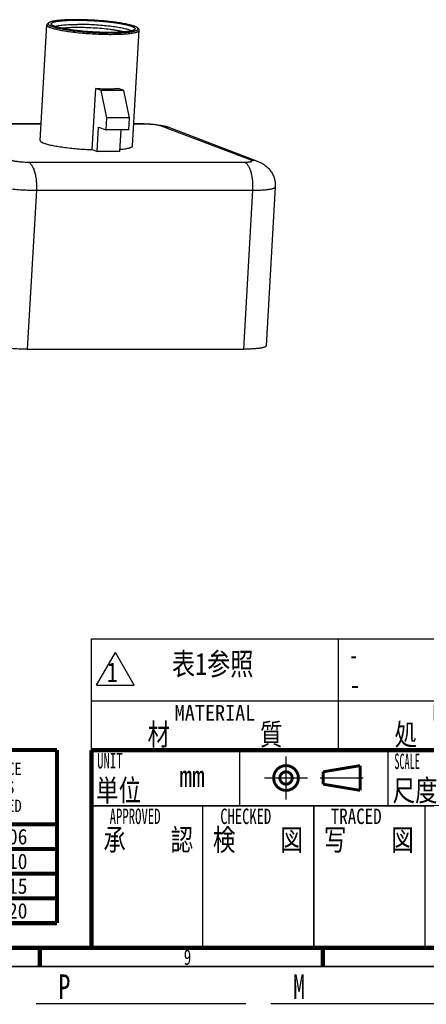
# Model space of a CAD drawing. Header units: millimetres. Extents: x 11 to 601, y 29 to 435.
# Tile 5 of 11: x 394 to 460, y 33 to 192. Entities that reach past the tile are written whole.
import ezdxf

# ---------------------------------------------------------------- set-up
doc = ezdxf.new("R2010")
doc.units = ezdxf.units.MM
doc.header["$LTSCALE"] = 32.67
doc.linetypes.add('CENTER', pattern=[0.6, 0.375, -0.075, 0.075, -0.075])
doc.layers.get('0').update_dxf_attribs({"linetype": 'CONTINUOUS'})
doc.layers.add('DEFAULT_1', color=7, linetype='CENTER')
doc.styles.get("Standard").update_dxf_attribs({"font": 'txt', "width": 0.8})
doc.styles.add('TEXTSTYLE_10', font='txt', dxfattribs={"width": 0.605884})
doc.styles.add('TEXTSTYLE_11', font='txt', dxfattribs={"width": 0.484707})
doc.styles.add('TEXTSTYLE_13', font='txt', dxfattribs={"width": 0.692437})
doc.styles.add('TEXTSTYLE_17', font='txt', dxfattribs={"width": 0.96})
doc.styles.add('TEXTSTYLE_18', font='txt', dxfattribs={"width": 0.6})
doc.styles.add('TEXTSTYLE_2', font='txt', dxfattribs={"width": 0.714})
doc.styles.add('TEXTSTYLE_22', font='txt', dxfattribs={"width": 0.725597})
doc.styles.add('TEXTSTYLE_23', font='txt', dxfattribs={"width": 0.702378})
doc.styles.add('TEXTSTYLE_24', font='txt', dxfattribs={"width": 0.851808})
doc.styles.add('TEXTSTYLE_25', font='txt', dxfattribs={"width": 0.848317})
doc.styles.add('TEXTSTYLE_26', font='txt', dxfattribs={"width": 0.928594})
doc.styles.add('TEXTSTYLE_27', font='txt', dxfattribs={"width": 0.968264})
doc.styles.add('TEXTSTYLE_5', font='txt', dxfattribs={"width": 0.714286})
doc.styles.add('TEXTSTYLE_7', font='txt', dxfattribs={"width": 0.857187})
doc.styles.add('TEXTSTYLE_8', font='txt', dxfattribs={"width": 0.8})
doc.styles.add('TEXTSTYLE_9', font='txt', dxfattribs={"width": 0.807843})

# ---------------------------------------------------------------- blocks, each defined once
blk = doc.blocks.new('TOL_13BE_BL3', base_point=(383, 60.01))
at = {"color": 7, "linetype": 'CONTINUOUS'}
for points, const_width in [([(365.6, 74.01), (400.4, 74.01)], 0.66), ([(365.6, 74.01), (365.6, 46.01)], 0.66), ([(383.7, 74.01), (383.7, 46.01)], 0.66), ([(400.4, 74.01), (400.4, 46.01)], 0.66), ([(365.6, 62.01), (400.4, 62.01)], 0.66), ([(375.79, 60.01), (377.25, 60.91)], 0.424), ([(387.4, 60.96), (387.4, 59.06)], 0.424), ([(375.79, 60.01), (377.25, 59.11)], 0.424), ([(386.67, 60.01), (388.13, 60.01)], 0.424), ([(365.6, 58.01), (400.4, 58.01)], 0.66), ([(371.68, 56.51), (373.38, 57.22)], 0.424), ([(375.77, 56.47), (377.47, 57.18)], 0.424), ([(386.55, 58.65), (388.25, 58.65)], 0.424), ([(371.68, 56.51), (373.38, 55.8)], 0.424), ([(375.77, 56.47), (377.47, 55.77)], 0.424), ([(386.67, 56.01), (388.13, 56.01)], 0.424), ([(387.4, 56.96), (387.4, 55.06)], 0.424), ([(365.6, 54.01), (400.4, 54.01)], 0.66), ([(371.68, 55.32), (373.37, 55.32)], 0.424), ([(371.68, 54.96), (373.37, 54.96)], 0.424), ([(375.77, 55.29), (377.46, 55.29)], 0.424), ([(375.77, 54.93), (377.46, 54.93)], 0.424), ([(386.55, 54.65), (388.25, 54.65)], 0.424), ([(371.94, 52.01), (373.4, 52.91)], 0.424), ([(375.77, 52.47), (377.47, 53.18)], 0.424), ([(375.77, 52.47), (377.47, 51.77)], 0.424), ([(387.4, 52.96), (387.4, 51.06)], 0.424), ([(371.94, 52.01), (373.4, 51.11)], 0.424), ([(375.77, 51.29), (377.46, 51.29)], 0.424), ([(375.77, 50.93), (377.46, 50.93)], 0.424), ([(386.67, 52.01), (388.13, 52.01)], 0.424), ([(365.6, 50.01), (400.4, 50.01)], 0.66), ([(375.77, 48.47), (377.47, 49.18)], 0.424), ([(386.55, 50.65), (388.25, 50.65)], 0.424), ([(371.94, 48.01), (373.4, 48.91)], 0.424), ([(371.94, 48.01), (373.4, 47.11)], 0.424), ([(375.77, 48.47), (377.47, 47.77)], 0.424), ([(386.67, 48.01), (388.13, 48.01)], 0.424), ([(387.4, 48.96), (387.4, 47.06)], 0.424), ([(365.6, 46.01), (400.4, 46.01)], 0.66), ([(375.77, 47.29), (377.46, 47.29)], 0.424), ([(375.77, 46.93), (377.46, 46.93)], 0.424), ([(386.55, 46.65), (388.25, 46.65)], 0.424)]:
    blk.add_lwpolyline(points, dxfattribs=dict(at, const_width=const_width))
at = {"color": 7, "linetype": 'CONTINUOUS', "oblique": 0}
for s, height, style, width, p in [('13', 3.2, 'TEXTSTYLE_7', 0.857143, (365.66, 70.01)), ('TOLERANCE', 2, 'TEXTSTYLE_24', 0.851808, (384.27, 70)), ('DIMENSIONS ', 2.2, 'TEXTSTYLE_22', 0.725597, (366.09, 66.8)), ('  UNLESS', 2, 'TEXTSTYLE_25', 0.848317, (384.27, 67)), ('RANGE', 2.2, 'TEXTSTYLE_23', 0.702378, (366.09, 63.5)), ('SPECIFIED', 2, 'TEXTSTYLE_24', 0.851808, (384.27, 64)), ('        1', 2, 'TEXTSTYLE_27', 0.968264, (365.69, 59.01)), ('0.06', 2.5, 'TEXTSTYLE_26', 0.928594, (389.31, 58.76)), ('  1 X   6', 2, 'TEXTSTYLE_27', 0.968264, (365.69, 55.01)), ('0.10', 2.5, 'TEXTSTYLE_26', 0.928594, (389.31, 54.76)), ('  6 X  18', 2, 'TEXTSTYLE_27', 0.968264, (365.69, 51.01)), ('0.15', 2.5, 'TEXTSTYLE_26', 0.928594, (389.31, 50.76)), (' 18 X  50', 2, 'TEXTSTYLE_27', 0.968264, (365.69, 47.01)), ('0.20', 2.5, 'TEXTSTYLE_26', 0.928594, (389.31, 46.76))]:
    blk.add_text(s, height=height, dxfattribs=dict(at, style=style, width=width)).set_placement(p)
blk = doc.blocks.new('HENKOU1_BL9', base_point=(409.87, 87.18))
at = {"color": 7, "linetype": 'CONTINUOUS'}
for p, q in [((406.83, 84.54), (409.87, 89.82)), ((412.91, 84.54), (409.87, 89.82)), ((406.83, 84.54), (412.91, 84.54))]:
    blk.add_line(p, q, dxfattribs=at)
at = {"color": 7, "linetype": 'CONTINUOUS', "width": 0.8}
blk.add_text('1', height=3.2, dxfattribs=at).set_placement((408.5, 85.02))

msp = doc.modelspace()

# ---------------------------------------------------------------- linework, layer by layer
at = {"color": 7, "linetype": 'CONTINUOUS'}
for p, q in [((397.6873, 172.6548), (398.7668, 191.3504)), ((399.0537, 191.667), (398.8447, 191.4843)), ((412.6624, 171.7902), (413.7419, 190.4858)), ((413.4933, 190.8333), (413.6799, 190.6277)), ((406.1172, 171.1623), (406.6883, 181.0542)), ((407.5634, 180.721), (406.6883, 181.0542)), ((408.4905, 176.3243), (407.5634, 180.721)), ((411.2476, 180.721), (407.5634, 180.721)), ((411.2476, 180.721), (410.3726, 181.0542)), ((412.1748, 176.3243), (411.2476, 180.721)), ((397.8427, 175.3457), (379.3569, 175.3457)), ((408.3763, 174.3459), (408.4905, 176.3243)), ((412.1748, 176.3243), (408.4905, 176.3243)), ((412.0605, 174.3459), (412.1748, 176.3243)), ((414.3572, 175.3457), (412.8677, 175.3457)), ((406.9152, 170.8585), (407.1436, 174.8152)), ((407.1436, 174.8152), (408.3763, 174.3459)), ((412.0605, 174.3459), (408.3763, 174.3459)), ((410.5994, 170.8585), (410.8008, 174.3459)), ((433.0309, 169.2173), (418.3931, 174.7906)), ((406.1172, 171.1623), (406.9152, 170.8585)), ((410.5994, 170.8585), (406.9152, 170.8585)), ((435.7555, 165.1332), (434.2705, 139.4144)), ((395.5914, 138.8802), (430.5918, 138.8802)), ((405.9998, 74), (405.9998, 92)), ((405.9998, 92), (580.9998, 92)), ((445.9998, 74), (445.9998, 92)), ((405.9998, 82), (580.9998, 82)), ((405.9998, 74), (580.9998, 74)), ((453.9998, 74), (477.9998, 74)), ((453.9998, 74), (453.9998, 65)), ((453.9998, 65), (477.9998, 65)), ((459.9998, 65), (477.9998, 65)), ((459.9998, 65), (459.9998, 42)), ((459.9998, 42), (477.9998, 42))]:
    msp.add_line(p, q, dxfattribs=at)
at = {"color": 9, "linetype": 'CONTINUOUS'}
for p, q in [((397.8402, 175.3025), (379.5854, 175.3025)), ((414.5857, 175.3025), (412.8652, 175.3025)), ((431.8361, 169.4358), (417.1982, 175.0091)), ((395.7641, 169.1425), (430.7644, 169.1425)), ((397.0764, 164.5991), (395.5914, 138.8802)), ((397.0764, 164.5991), (432.0767, 164.5991)), ((432.0767, 164.5991), (430.5918, 138.8802))]:
    msp.add_line(p, q, dxfattribs=at)
at = {"color": 7, "linetype": 'CONTINUOUS'}
for points, const_width in [([(580.9997, 74), (405.9998, 74)], 0.7), ([(405.9998, 74), (405.9998, 42)], 0.7), ([(429.9998, 74), (429.9998, 65)], 0.2333), ([(453.9998, 74), (453.9998, 65)], 0.2333), ([(443.4998, 70.5), (449.4998, 71.5)], 0.4667), ([(449.4998, 71.5), (449.4998, 67.5)], 0.4667), ([(443.4998, 68.5), (443.4998, 70.5)], 0.4667), ([(449.4998, 67.5), (443.4998, 68.5)], 0.4667), ([(477.9998, 65), (405.9998, 65)], 0.2333), ([(423.9998, 42), (423.9998, 65)], 0.2333), ([(441.9998, 42), (441.9998, 65)], 0.2333), ([(459.9998, 42), (459.9998, 65)], 0.2333), ([(31, 42), (580.9997, 42)], 0.7), ([(397.6433, 42), (397.6433, 39)], 0.7), ([(443.4733, 42), (443.4733, 39)], 0.7), ([(355.9999, 39), (583.9997, 39)], 0.2333), ([(397, 33), (431, 33)], 0.2333), ([(435, 33), (469, 33)], 0.2333)]:
    msp.add_lwpolyline(points, dxfattribs=dict(at, const_width=const_width))
at = {"color": 7, "linetype": 'CONTINUOUS', "const_width": 0.4667}
for points in [[(435.4998, 69.5, 1), (439.4998, 69.5, 1)], [(436.4998, 69.5, 1), (438.4998, 69.5, 1)]]:
    msp.add_lwpolyline(points, format="xyb", close=True, dxfattribs=at)
at = {"color": 9, "linetype": 'CONTINUOUS'}
for centre in [(417.2023, 171.6561), (431.8402, 166.0828)]:
    msp.add_arc(centre, 3.353, 69.199531, 90.070831, dxfattribs=at)
at = {"color": 7, "linetype": 'CONTINUOUS'}
for points, knots in [([(398.7668, 191.3504), (398.7658, 191.3331), (398.7711, 191.2957), (398.7991, 191.2417), (398.8456, 191.1881), (398.8971, 191.1452), (398.9469, 191.1104), (399.0073, 191.0725), (399.0947, 191.0254), (399.214, 190.9704), (399.3003, 190.9356), (399.3464, 190.9181)], [0, 0, 0, 0, 0.06877171, 0.1461098, 0.2381519, 0.34849408, 0.41120087, 0.47912492, 0.63098214, 0.80458868, 1, 1, 1, 1]), ([(398.8447, 191.4843), (398.8331, 191.4742), (398.8124, 191.4538), (398.7878, 191.4203), (398.772, 191.3859), (398.7675, 191.362), (398.7668, 191.3504)], [0, 0, 0, 0, 0.28987999, 0.54720472, 0.78020166, 1, 1, 1, 1]), ([(399.0537, 191.667), (399.0426, 191.6573), (399.0226, 191.6377), (398.9988, 191.6055), (398.9834, 191.5724), (398.9765, 191.5384), (398.9786, 191.5039), (398.9893, 191.4693), (399.0084, 191.4346), (399.0473, 191.3851), (399.119, 191.3238), (399.2314, 191.2535), (399.3754, 191.1824), (399.4832, 191.1383), (399.542, 191.1159)], [0, 0, 0, 0, 0.04974734, 0.09396322, 0.13401752, 0.17176149, 0.20939833, 0.24915039, 0.29290914, 0.34209159, 0.46018667, 0.60818176, 0.7879442, 1, 1, 1, 1]), ([(412.9895, 191.1159), (412.9069, 191.1474), (412.7268, 191.209), (412.4337, 191.2945), (412.1001, 191.379), (411.728, 191.4619), (411.3199, 191.5426), (410.7127, 191.6499), (409.885, 191.773), (408.8249, 191.9003), (407.6973, 192.0077), (406.5322, 192.0922), (405.36, 192.1517), (404.2118, 192.1845), (403.1176, 192.19), (402.1063, 192.1679), (401.328, 192.1261), (400.7671, 192.0775), (400.3986, 192.0363), (400.0688, 191.9891), (399.7797, 191.9364), (399.5332, 191.8785), (399.356, 191.824), (399.2376, 191.7768), (399.1651, 191.7422), (399.1042, 191.7066), (399.069, 191.6804), (399.0537, 191.667)], [0, 0, 0, 0, 0.01881258, 0.04050195, 0.0649613, 0.09205625, 0.12162669, 0.15349226, 0.22329608, 0.29970255, 0.38075164, 0.46435192, 0.54834063, 0.63054414, 0.70883863, 0.78121046, 0.84581594, 0.8746936, 0.90104752, 0.92472459, 0.94559741, 0.96357058, 0.97859238, 0.98500066, 0.99068629, 0.99567265, 1, 1, 1, 1]), ([(399.494, 191.4345), (399.4881, 191.4461), (399.4789, 191.4697), (399.4752, 191.5071), (399.4826, 191.5439), (399.5009, 191.5794), (399.5293, 191.6138), (399.5677, 191.647), (399.616, 191.6793), (399.6987, 191.724), (399.8281, 191.7758), (400.0134, 191.8312), (400.2363, 191.8825), (400.4954, 191.9295), (400.7894, 191.9717), (401.1165, 192.0088), (401.4747, 192.0407), (402.0079, 192.0769), (402.7351, 192.1062), (403.3331, 192.1133), (403.6463, 192.1133)], [0, 0, 0, 0, 0.00889927, 0.01715093, 0.02538649, 0.03424125, 0.0442294, 0.05570916, 0.06890952, 0.08397349, 0.11998571, 0.16408943, 0.21630131, 0.27647442, 0.34435423, 0.41960593, 0.50182958, 0.59056952, 0.78553333, 1, 1, 1, 1]), ([(408.8852, 190.1186), (408.3705, 190.1186), (407.3205, 190.1388), (405.7458, 190.2196), (404.4372, 190.3281), (403.4275, 190.4386), (402.7223, 190.5295), (402.0666, 190.6283), (401.4697, 190.7336), (400.9398, 190.8439), (400.5447, 190.9423), (400.2682, 191.0236), (400.091, 191.0822), (399.9354, 191.1409), (399.8018, 191.1993), (399.6907, 191.2574), (399.6021, 191.315), (399.5362, 191.3719), (399.5045, 191.4139), (399.494, 191.4345)], [0, 0, 0, 0, 0.16120987, 0.32889215, 0.49384675, 0.57245908, 0.64704346, 0.71658483, 0.7801464, 0.83688735, 0.88608333, 0.90766641, 0.92716062, 0.94452466, 0.95973648, 0.97280109, 0.98376448, 0.99274564, 1, 1, 1, 1]), ([(403.6463, 192.1133), (403.9208, 192.1133), (404.4795, 192.1075), (405.3277, 192.0829), (406.1913, 192.0427), (407.0562, 191.9875), (407.9081, 191.9182), (408.733, 191.836), (409.5174, 191.7422), (410.2483, 191.6384), (410.914, 191.5265), (411.5034, 191.4083), (411.9413, 191.3021), (412.2457, 191.2139), (412.4386, 191.1505), (412.5831, 191.0959), (412.6855, 191.0518), (412.7718, 191.0111), (412.8637, 190.9612), (412.9528, 190.8992), (413.0081, 190.845), (413.0365, 190.8016), (413.0496, 190.771), (413.0555, 190.7404), (413.0536, 190.6994), (413.0407, 190.6703), (413.0292, 190.653)], [0, 0, 0, 0, 0.08461612, 0.17229882, 0.26163831, 0.35119077, 0.43951034, 0.5251725, 0.60679905, 0.68308337, 0.75281458, 0.81490359, 0.86841203, 0.89170821, 0.91259724, 0.93102672, 0.93931064, 0.94697253, 0.96044144, 0.97150854, 0.98036158, 0.98408629, 0.98744758, 0.99056707, 0.99359661, 1, 1, 1, 1]), ([(399.3464, 190.9181), (399.4361, 190.8839), (399.6324, 190.8171), (399.9528, 190.7249), (400.3192, 190.6338), (400.7288, 190.5446), (401.1788, 190.458), (401.8488, 190.3434), (402.7609, 190.2131), (403.9262, 190.0804), (405.1594, 189.9713), (406.4245, 189.889), (407.6845, 189.8359), (408.9028, 189.8136), (409.8756, 189.8211), (410.6062, 189.8441), (411.1091, 189.8687), (411.5766, 189.9009), (412.0052, 189.9403), (412.3918, 189.9868), (412.7336, 190.0398), (413.0283, 190.0989), (413.2426, 190.1553), (413.3881, 190.2044), (413.4787, 190.2406), (413.5561, 190.2781), (413.6205, 190.3167), (413.6717, 190.3566), (413.7096, 190.3978), (413.7341, 190.4408), (413.741, 190.4712), (413.7419, 190.4858)], [0, 0, 0, 0, 0.01966641, 0.04247975, 0.06831467, 0.09701169, 0.12838169, 0.16221139, 0.23629018, 0.31716661, 0.40253859, 0.48996355, 0.57693541, 0.66096207, 0.7396428, 0.77627332, 0.81074765, 0.84282572, 0.8722879, 0.89893812, 0.92260778, 0.94316153, 0.96050714, 0.96796658, 0.97462095, 0.98048435, 0.98558504, 0.98997271, 0.99373223, 0.99700355, 1, 1, 1, 1]), ([(399.542, 191.1159), (399.634, 191.0809), (399.8363, 191.0125), (400.1673, 190.9184), (400.5473, 190.8256), (400.9733, 190.7349), (401.4419, 190.6472), (402.1396, 190.5316), (403.0883, 190.4014), (404.2966, 190.2711), (405.5681, 190.167), (406.862, 190.0925), (408.1367, 190.0498), (409.3512, 190.0405), (410.3076, 190.0609), (411.0132, 190.0956), (411.4879, 190.129), (411.9207, 190.1702), (412.3079, 190.2188), (412.6466, 190.2743), (412.9342, 190.3362), (413.1398, 190.3954), (413.2761, 190.4473), (413.3584, 190.4853), (413.4265, 190.5245), (413.4806, 190.565), (413.5206, 190.6071), (413.5462, 190.651), (413.5564, 190.6971), (413.5501, 190.744), (413.5284, 190.7906), (413.5062, 190.8191), (413.4933, 190.8333)], [0, 0, 0, 0, 0.02051008, 0.0444459, 0.07166124, 0.10196865, 0.1351466, 0.17094504, 0.24928019, 0.3345416, 0.42405042, 0.51498201, 0.60446325, 0.68967044, 0.76792659, 0.8036771, 0.83680206, 0.86705191, 0.89420581, 0.91807683, 0.93851992, 0.95544643, 0.9625891, 0.9688642, 0.97429974, 0.97894757, 0.98289875, 0.98630799, 0.98941712, 0.99254115, 0.99599092, 1, 1, 1, 1]), ([(413.0292, 190.653), (413.0143, 190.6305), (412.9698, 190.5865), (412.8809, 190.5311), (412.7624, 190.4783), (412.6146, 190.4282), (412.4378, 190.3812), (412.2326, 190.3374), (411.9999, 190.297), (411.6385, 190.2459), (411.1263, 190.1941), (410.4463, 190.1505), (409.6892, 190.1241), (409.1602, 190.1186), (408.8852, 190.1186)], [0, 0, 0, 0, 0.01915032, 0.04359334, 0.07408211, 0.11091767, 0.15417801, 0.20381588, 0.259702, 0.32164744, 0.46272915, 0.62475179, 0.8049045, 1, 1, 1, 1]), ([(413.4933, 190.8333), (413.4698, 190.8592), (413.4092, 190.9104), (413.2972, 190.9799), (413.1544, 191.0502), (413.0477, 191.0938), (412.9895, 191.1159)], [0, 0, 0, 0, 0.1805006, 0.40586867, 0.6787858, 1, 1, 1, 1]), ([(413.7419, 190.4858), (413.7425, 190.4974), (413.7408, 190.5216), (413.729, 190.5576), (413.7085, 190.5937), (413.6902, 190.6163), (413.6799, 190.6277)], [0, 0, 0, 0, 0.21979709, 0.45279691, 0.71011584, 1, 1, 1, 1]), ([(406.6883, 181.0542), (407.0185, 181.0411), (407.6674, 181.0214), (408.6175, 181.0111), (409.5155, 181.0203), (410.0946, 181.0403), (410.3726, 181.0542)], [0, 0, 0, 0, 0.26901599, 0.52837476, 0.77347761, 1, 1, 1, 1]), ([(414.3572, 175.3457), (414.5348, 175.3457), (414.8944, 175.3396), (415.4347, 175.3145), (415.9726, 175.2739), (416.4951, 175.2186), (416.9943, 175.1484), (417.4717, 175.0605), (417.9378, 174.9473), (418.2417, 174.8482), (418.3931, 174.7906)], [0, 0, 0, 0, 0.13021047, 0.26355822, 0.39649674, 0.52558372, 0.64864495, 0.76599602, 0.88129514, 1, 1, 1, 1]), ([(397.6873, 172.6548), (397.6863, 172.6375), (397.6916, 172.6001), (397.7196, 172.5461), (397.7661, 172.4925), (397.8177, 172.4496), (397.8674, 172.4148), (397.9278, 172.3769), (398.0152, 172.3298), (398.1345, 172.2748), (398.2209, 172.24), (398.2669, 172.2225)], [0, 0, 0, 0, 0.06877194, 0.14611242, 0.23814626, 0.34847948, 0.41118537, 0.47911051, 0.6309951, 0.80461793, 1, 1, 1, 1]), ([(398.2669, 172.2225), (398.3518, 172.1902), (398.5369, 172.1268), (398.8381, 172.039), (399.1811, 171.9521), (399.5635, 171.867), (399.9829, 171.784), (400.607, 171.6737), (401.4577, 171.5472), (402.5474, 171.4164), (403.7062, 171.3061), (404.9037, 171.2193), (405.712, 171.1783), (406.1172, 171.1623)], [0, 0, 0, 0, 0.03430463, 0.07386218, 0.11846783, 0.16788214, 0.22181211, 0.27992742, 0.40723395, 0.54657989, 0.69438931, 0.84684156, 1, 1, 1, 1]), ([(410.6209, 171.2173), (410.7732, 171.2306), (411.0608, 171.2592), (411.4647, 171.3127), (411.8138, 171.3738), (412.0683, 171.433), (412.2415, 171.4853), (412.3492, 171.524), (412.4414, 171.5642), (412.518, 171.6059), (412.5788, 171.649), (412.624, 171.6937), (412.6533, 171.7406), (412.6615, 171.7741), (412.6624, 171.7901)], [0, 0, 0, 0, 0.2094932, 0.39601283, 0.55818492, 0.69499375, 0.75371744, 0.80596609, 0.85181332, 0.89143974, 0.92518689, 0.95368664, 0.97803335, 1, 1, 1, 1]), ([(433.0309, 169.2173), (433.2256, 169.1432), (433.6134, 168.9669), (434.157, 168.6172), (434.5666, 168.2522), (434.8582, 167.9214), (435.1231, 167.5665), (435.3991, 167.0834), (435.5924, 166.5613), (435.6941, 166.1289), (435.76, 165.6895), (435.7683, 165.3547), (435.7555, 165.1332)], [0, 0, 0, 0, 0.11889361, 0.24227855, 0.36756263, 0.4305793, 0.49371565, 0.6200959, 0.74663269, 0.80998729, 0.87335262, 1, 1, 1, 1]), ([(395.5914, 138.8802), (395.2172, 138.8802), (394.4532, 138.8924), (393.2995, 138.9422), (392.1451, 139.0222), (391.0341, 139.1295), (390.1558, 139.2408), (389.5072, 139.3419), (389.0715, 139.4193), (388.6763, 139.4998), (388.3252, 139.5826), (388.0217, 139.6668), (387.8371, 139.7285), (387.7538, 139.7602)], [0, 0, 0, 0, 0.14188982, 0.2896725, 0.43777602, 0.58061531, 0.71282015, 0.77337383, 0.82946793, 0.88059305, 0.92629768, 0.9661991, 1, 1, 1, 1]), ([(434.2705, 139.4144), (434.27, 139.4044), (434.2659, 139.384), (434.2516, 139.3546), (434.2293, 139.3262), (434.1992, 139.2985), (434.1615, 139.2716), (434.097, 139.2344), (433.9962, 139.191), (433.8517, 139.1442), (433.6778, 139.1005), (433.4755, 139.0601), (433.2456, 139.0233), (432.9894, 138.9904), (432.7082, 138.9614), (432.4035, 138.9366), (431.9552, 138.9085), (431.3488, 138.8858), (430.8513, 138.8802), (430.5918, 138.8802)], [0, 0, 0, 0, 0.00784864, 0.01623016, 0.02558464, 0.03622757, 0.04836845, 0.06214321, 0.09488436, 0.13481665, 0.18200452, 0.23636302, 0.29771147, 0.36579906, 0.44031823, 0.5209138, 0.60719081, 0.79502086, 1, 1, 1, 1])]:
    msp.add_open_spline(points, degree=3, knots=knots, dxfattribs=at)
at = {"color": 9, "linetype": 'CONTINUOUS'}
for points, knots in [([(400.0782, 191.0882), (400.1148, 191.1026), (400.1946, 191.1303), (400.3244, 191.1673), (400.4722, 191.2022), (400.703, 191.248), (401.0331, 191.298), (401.4762, 191.3464), (401.9768, 191.3846), (402.7413, 191.4229), (403.3388, 191.4325), (403.7511, 191.4325)], [0, 0, 0, 0, 0.03189093, 0.06835044, 0.10936648, 0.15488206, 0.25902724, 0.37980714, 0.51592625, 0.66585131, 1, 1, 1, 1]), ([(412.1556, 190.4888), (412.0663, 190.5228), (411.8684, 190.589), (411.5429, 190.6793), (411.1665, 190.7681), (410.7426, 190.8544), (410.2754, 190.9375), (409.5799, 191.0458), (408.6381, 191.1652), (407.4468, 191.2802), (406.2088, 191.366), (404.9717, 191.4194), (404.1524, 191.4325), (403.7511, 191.4325)], [0, 0, 0, 0, 0.03380106, 0.07370227, 0.11940701, 0.17053211, 0.22662623, 0.28717992, 0.41938474, 0.56222401, 0.71032752, 0.85811034, 1, 1, 1, 1]), ([(411.2728, 190.2109), (411.1182, 190.2482), (410.7879, 190.3203), (410.2619, 190.4175), (409.6811, 190.5093), (408.8216, 190.6258), (407.6732, 190.7472), (406.2503, 190.8513), (404.8248, 190.9116), (403.6701, 190.9232), (402.8029, 190.9064), (402.2155, 190.882), (401.6819, 190.846), (401.3454, 190.8125), (401.1876, 190.7932)], [0, 0, 0, 0, 0.04705973, 0.1000488, 0.15829762, 0.22105383, 0.35674817, 0.5000075, 0.64326583, 0.77895717, 0.84171125, 0.89995756, 0.95294374, 1, 1, 1, 1]), ([(412.4091, 190.3762), (412.3712, 190.3964), (412.2877, 190.4364), (412.2019, 190.4712), (412.1556, 190.4888)], [0, 0, 0, 0, 0.46419888, 1, 1, 1, 1]), ([(414.5857, 175.3025), (414.5488, 175.3165), (414.4736, 175.3383), (414.3956, 175.3457), (414.3572, 175.3457)], [0, 0, 0, 0, 0.50722761, 1, 1, 1, 1]), ([(417.1982, 175.0091), (417.1704, 175.0197), (417.1089, 175.0403), (416.9644, 175.0803), (416.7464, 175.1268), (416.4465, 175.1761), (416.1048, 175.2194), (415.7345, 175.2551), (415.3496, 175.2818), (414.9651, 175.2984), (414.7104, 175.3025), (414.5857, 175.3025)], [0, 0, 0, 0, 0.03379929, 0.07370528, 0.17052329, 0.28716678, 0.41937384, 0.56221601, 0.71032219, 0.85810482, 1, 1, 1, 1]), ([(393.1515, 169.4358), (393.1793, 169.4252), (393.2408, 169.4047), (393.3853, 169.3646), (393.6033, 169.3181), (393.9032, 169.2689), (394.2449, 169.2256), (394.6153, 169.1898), (395.0001, 169.1631), (395.3846, 169.1465), (395.6393, 169.1425), (395.7641, 169.1425)], [0, 0, 0, 0, 0.03379929, 0.07370528, 0.17052329, 0.28716678, 0.41937384, 0.56221601, 0.71032219, 0.85810482, 1, 1, 1, 1]), ([(395.7641, 169.1425), (395.8165, 169.1225), (395.9219, 169.0675), (396.0688, 168.9509), (396.2098, 168.7987), (396.344, 168.6124), (396.4703, 168.3936), (396.5876, 168.1442), (396.695, 167.8667), (396.8269, 167.4512), (396.9574, 166.88), (397.0576, 166.1484), (397.1013, 165.3803), (397.0915, 164.8598), (397.0764, 164.5991)], [0, 0, 0, 0, 0.03414895, 0.07176136, 0.11358337, 0.16002302, 0.2112246, 0.2671365, 0.32755879, 0.39217752, 0.53227654, 0.68348888, 0.84109478, 1, 1, 1, 1]), ([(430.7644, 169.1425), (430.8792, 169.1425), (431.0465, 169.1449), (431.2619, 169.1543), (431.4063, 169.1639), (431.537, 169.1759), (431.653, 169.1904), (431.753, 169.2072), (431.8362, 169.2259), (431.902, 169.2465), (431.9452, 169.2663), (431.9696, 169.2839), (431.9818, 169.2964), (431.9892, 169.3097), (431.9915, 169.3237), (431.9884, 169.3379), (431.9803, 169.3518), (431.9675, 169.3657), (431.9423, 169.386), (431.8982, 169.4106), (431.8587, 169.4272), (431.8361, 169.4358)], [0, 0, 0, 0, 0.23478576, 0.34183803, 0.44066751, 0.5303716, 0.61016675, 0.67939877, 0.73757372, 0.78442707, 0.82008826, 0.83401323, 0.84567427, 0.85560906, 0.86468657, 0.87402682, 0.88466409, 0.89730856, 0.91237636, 0.95055758, 1, 1, 1, 1]), ([(430.7644, 169.1425), (430.8168, 169.1225), (430.9223, 169.0675), (431.0691, 168.9509), (431.2101, 168.7987), (431.3443, 168.6124), (431.4706, 168.3936), (431.5879, 168.1442), (431.6953, 167.8667), (431.8272, 167.4512), (431.9577, 166.88), (432.0579, 166.1484), (432.1016, 165.3803), (432.0918, 164.8598), (432.0767, 164.5991)], [0, 0, 0, 0, 0.03414895, 0.07176136, 0.11358337, 0.16002302, 0.2112246, 0.2671365, 0.32755879, 0.39217752, 0.53227654, 0.68348888, 0.84109478, 1, 1, 1, 1]), ([(389.2388, 165.4791), (389.3221, 165.4474), (389.5066, 165.3857), (389.8102, 165.3014), (390.1612, 165.2186), (390.5565, 165.1381), (390.9922, 165.0607), (391.6408, 164.9597), (392.519, 164.8483), (393.63, 164.7411), (394.7845, 164.661), (395.9382, 164.6112), (396.7022, 164.5991), (397.0764, 164.5991)], [0, 0, 0, 0, 0.0338009, 0.07370232, 0.11940695, 0.17053207, 0.22662617, 0.28717985, 0.41938469, 0.56222398, 0.7103275, 0.85811018, 1, 1, 1, 1]), ([(432.0767, 164.5991), (432.3363, 164.5991), (432.8338, 164.6046), (433.4402, 164.6274), (433.8885, 164.6554), (434.1932, 164.6802), (434.4744, 164.7092), (434.7306, 164.7422), (434.9605, 164.779), (435.1628, 164.8194), (435.3367, 164.8631), (435.4812, 164.9098), (435.582, 164.9533), (435.6464, 164.9904), (435.6842, 165.0174), (435.7143, 165.045), (435.7365, 165.0735), (435.7509, 165.1028), (435.7549, 165.1233), (435.7555, 165.1332)], [0, 0, 0, 0, 0.20498069, 0.39281192, 0.47908935, 0.55968522, 0.63420455, 0.70229217, 0.76364048, 0.81799871, 0.86518615, 0.90511788, 0.93785835, 0.95163275, 0.96377327, 0.97441586, 0.98377005, 0.99215139, 1, 1, 1, 1])]:
    msp.add_open_spline(points, degree=3, knots=knots, dxfattribs=at)
at = {"layer": 'DEFAULT_1', "color": 7, "linetype": 'CENTER', "const_width": 0.2333}
for points in [[(437.4998, 73), (437.4998, 66)], [(433.9998, 69.5), (440.9998, 69.5)], [(442.9998, 69.5), (449.9998, 69.5)]]:
    msp.add_lwpolyline(points, dxfattribs=at)

# ---------------------------------------------------------------- block references
at = {"color": 7, "linetype": 'CONTINUOUS'}
for name, p in [('HENKOU1_BL9', (409.8703, 87.1799)), ('TOL_13BE_BL3', (383.0014, 60.0117))]:
    msp.add_blockref(name, p, dxfattribs=at)

# ---------------------------------------------------------------- texts
for s, insert, char_height, width, attachment_point, line_spacing_factor, style in [('-\\P{\\W0.8;-}', (447.7998, 91), 3.2, 2.56, 1, 0.9, 'TEXTSTYLE_18'), ('MATERIAL\\P\\H3.5;{\\W0.8;材\u3000\u3000\u3000\u3000質}', (425.9998, 81.3), 2.5, 28.8, 2, 0.72, 'TEXTSTYLE_17'), ('FINISH\\P\\H3.5;{\\W0.8;処\u3000\u3000\u3000\u3000理}', (465.9998, 81.3), 2.5, 25.2, 2, 0.72, 'TEXTSTYLE_17'), ('\\Q0.0000015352;UNIT', (406.9171, 73.55), 2.5, 9.088257, 1, 0.9, 'TEXTSTYLE_10'), ('\\Q0.0000015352;SCALE', (455.0407, 73.45), 2.5, 9.088256, 1, 0.9, 'TEXTSTYLE_11'), ('\\Q0.000002;mm', (420.2497, 71.55), 3.5, 9.000001, 1, 0.9, 'TEXTSTYLE_7'), ('\\Q0.0000015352;単位', (406.7497, 69.25), 3.5, 8.4, 1, 0.9, 'TEXTSTYLE_8'), ('\\Q0.0000015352;尺度', (454.7497, 69.25), 3.5, 8.4, 1, 0.9, 'TEXTSTYLE_8'), ('\\Q0.0000015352;APPROVED', (408.9387, 64.55), 2.5, 18.176469, 1, 0.9, 'TEXTSTYLE_10'), ('\\Q0.0000015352;CHECKED', (426.8552, 64.55), 2.5, 18.176469, 1, 0.9, 'TEXTSTYLE_13'), ('\\Q0.0000015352;TRACED', (444.7424, 64.55), 2.5, 18.176468, 1, 0.9, 'TEXTSTYLE_9'), ('\\Q0.0000015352;承\u3000\u3000認', (415.1935, 61.25), 3.5, 16.8, 2, 0.9, 'TEXTSTYLE_8'), ('\\Q0.0000015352;検\u3000\u3000図', (432.9541, 61.25), 3.5, 16.8, 2, 0.9, 'TEXTSTYLE_8'), ('\\Q0.0000015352;写\u3000\u3000図', (450.9062, 61.25), 3.5, 16.8, 2, 0.9, 'TEXTSTYLE_8'), ('\\Q0.0000015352;設\u3000\u3000計', (469.002, 61.25), 3.5, 16.8, 2, 0.9, 'TEXTSTYLE_8'), ('\\Q0.0000015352;9', (420.9406, 41.7498), 2.5, 2.6775, 1, 0.9, 'TEXTSTYLE_2'), ('\\Q0.0000015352;P', (400.6406, 37.7242), 4, 4.285717, 1, 0.9, 'TEXTSTYLE_5'), ('\\Q0.0000015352;M', (438.6406, 37.7242), 4, 4.285717, 1, 0.9, 'TEXTSTYLE_5')]:
    msp.add_mtext(s, dxfattribs=dict(at, insert=insert, char_height=char_height, width=width, attachment_point=attachment_point, line_spacing_factor=line_spacing_factor, style=style))
at = {"color": 7, "linetype": 'CONTINUOUS', "insert": (407.7998, 89.75), "char_height": 3.6, "width": 30.24, "attachment_point": 1, "line_spacing_factor": 0.9}
msp.add_mtext('\u3000\u3000\u3000表1参照', dxfattribs=at)

doc.saveas('drawing.dxf')
